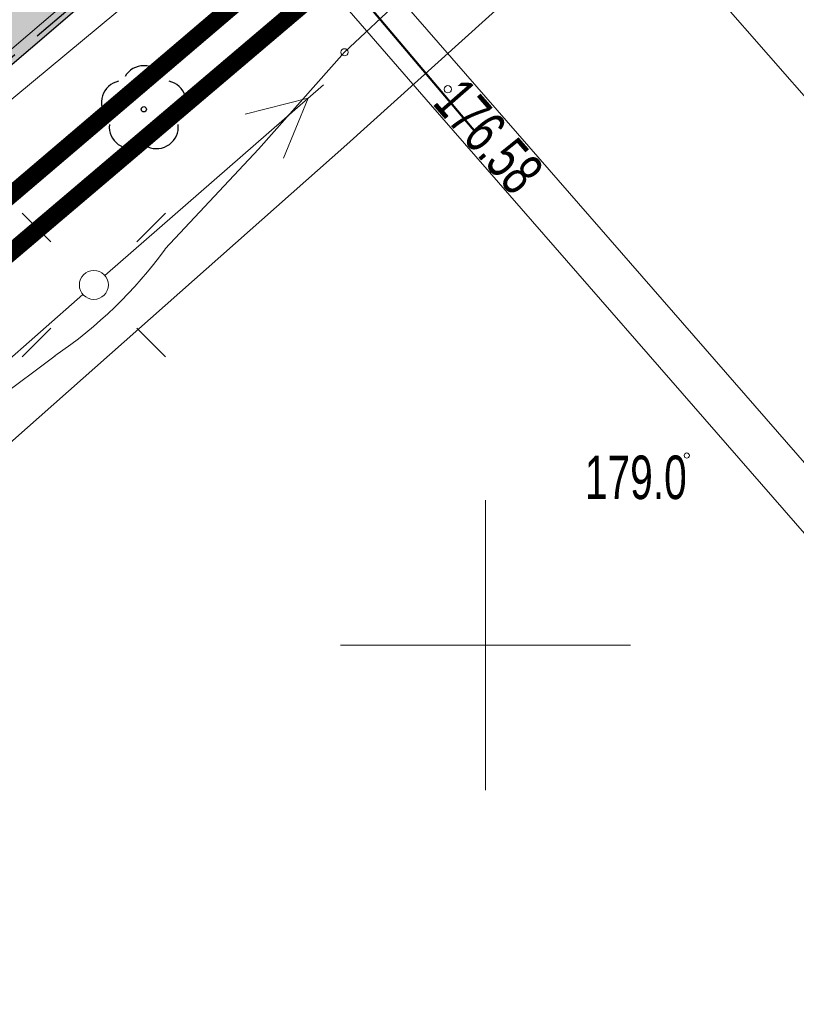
# Model space of a CAD drawing. Header units: metres. Extents: x 7429064 to 7431133, y 5709479 to 5714472.
# Tile 88 of 140: x 7429692 to 7429705, y 5709994 to 5710011. Entities that reach past the tile are written whole.
import ezdxf
from ezdxf.enums import TextEntityAlignment as Align

# ---------------------------------------------------------------- set-up
doc = ezdxf.new("R2010")
doc.units = ezdxf.units.M
for name, pattern in [('1', [0]), ('2_KTCR02', [1.5, 1, -0.5]), ('3_KTCR02', [1.5, 1, -0.5]), ('4_SUPE_01', [0]), ('4_SUPT_01', [0]), ('4_SUPW_01', [0]), ('7_1', [0]), ('7_SUPE_01', [0]), ('7_SUPT_01', [0]), ('7_SUPW_01', [0]), ('HIDDEN', [0.375, 0.25, -0.125])]:
    doc.linetypes.add(name, pattern=pattern)
doc.layers.add('_1_Mapa', color=7, linetype='Continuous')
doc.layers.add('_Brudnopis', color=22, linetype='Continuous', lineweight=50, plot=False)
for name, color, linetype, lineweight in [('_D_7_PAS DROGOWY-LINIA ROZGR TEREN INW', 222, 'HIDDEN', 50), ('_D_7_TEREN NIEZBEDNY DLA OB_BUD', 252, 'HIDDEN', 50), ('KRZYZE_L_0', 252, '1', 18), ('KTCR_L_1', 252, '2_KTCR02', 30), ('OBOP_T_1', 82, 'Continuous', 30), ('RTPW_T_0', 252, 'Continuous', 15), ('SUPE_L_3', 252, '4_SUPE_01', 18), ('SUPT_L_0', 252, '4_SUPT_01', 18), ('SUPW_L_0', 252, '4_SUPW_01', 18), ('SUSM_T_0', 252, 'Continuous', 18), ('SUSM_T_3', 252, 'Continuous', 18), ('SUTE_T_0', 252, 'Continuous', 18), ('SUTW_T_0', 252, 'Continuous', 18)]:
    doc.layers.add(name, color=color, linetype=linetype, lineweight=lineweight)
doc.layers.add('D_1_LINIA_OBRZEŻE_BET_6x30cm - III', color=24, linetype='Continuous', lineweight=30, transparency=0.3)
doc.layers.add('D_2_HECZ_CHODNIK_KOSTKA', color=7, linetype='Continuous', lineweight=0, true_color=0xf7f588, transparency=0.35)
doc.layers.add('DZIALKA_L_0', color=7, linetype='1', lineweight=40, true_color=0x008000)

# ---------------------------------------------------------------- blocks, each defined once
blk = doc.blocks.new('3_OBOP02_01')
at = {"linetype": 'Continuous'}
blk.add_circle((0, 0), 0.045, dxfattribs=at)
for centre, start, end in [((0, 0.375), 30.1401, 149.8599), ((-0.357, 0.116), 102.1445, 221.86), ((0.357, 0.116), 318.14, 77.8555), ((-0.22, -0.303), 174.1482, 293.8542), ((0.22, -0.303), 246.1458, 5.8518)]:
    blk.add_arc(centre, 0.375, start, end, dxfattribs=at)
blk = doc.blocks.new('3_RTPW01')
at = {"linetype": 'Continuous'}
blk.add_circle((0, 0), 0.045, dxfattribs=at)
blk = doc.blocks.new('7_SUSM04_01')
at = {"linetype": 'Continuous'}
blk.add_circle((0, 0), 0.25, dxfattribs=at)
blk = doc.blocks.new('7_SUSM01_01')
at = {"linetype": 'Continuous'}
for p, q in [((-0.742, 0.742), (-1.237, 1.237)), ((0.742, 0.742), (1.237, 1.237)), ((-0.742, -0.742), (-1.237, -1.237)), ((0.742, -0.742), (1.237, -1.237))]:
    blk.add_line(p, q, dxfattribs=at)
blk = doc.blocks.new('7_SUPS01_03')
at = {"linetype": 'Continuous'}
blk.add_circle((0, 0), 0.0625, dxfattribs=at)
blk = doc.blocks.new('7_SUPS01_08')
at = {"linetype": 'Continuous'}
blk.add_circle((0, 0), 0.0625, dxfattribs=at)
blk = doc.blocks.new('X-ref_MDCP_Szara')
at = {"layer": 'DZIALKA_L_0', "linetype": '1'}
blk.add_line((7429668.8, 5709988.15), (7429832.91, 5710127.96), dxfattribs=at)
at = {"layer": 'KRZYZE_L_0', "linetype": '1'}
for p, q in [((7429700, 5709997.5), (7429700, 5710002.5)), ((7429697.5, 5710000), (7429702.5, 5710000))]:
    blk.add_line(p, q, dxfattribs=at)
at = {"layer": 'KTCR_L_1', "linetype": '3_KTCR02'}
blk.add_line((7429693.03, 5710011.15), (7429670.48, 5709991.88), dxfattribs=at)
at = {"layer": 'SUPE_L_3', "linetype": '7_SUPE_01'}
for p, q in [((7429697.57, 5710010.22), (7429700.16, 5710012.66)), ((7429696.09, 5710008.55), (7429697.57, 5710010.22)), ((7429693.438, 5710006.374), (7429697.206, 5710009.662)), ((7429695.86, 5710009.151), (7429696.942, 5710009.431)), ((7429696.517, 5710008.397), (7429696.942, 5710009.431)), ((7429694.48, 5710006.83), (7429696.09, 5710008.55)), ((7429689.303, 5710002.748), (7429693.062, 5710006.045)), ((7429689.5, 5710002.68), (7429692.58, 5710004.99))]:
    blk.add_line(p, q, dxfattribs=at)
blk.add_arc((7429688.274, 5710011.337), 7.67, 304.1524, 324.0094, dxfattribs=at)
at = {"layer": 'SUPT_L_0', "linetype": '7_SUPT_01'}
for p, q in [((7429679.55, 5709999.21), (7429709.97, 5710024.48)), ((7429697.61, 5710008.63), (7429706.58, 5710016.73)), ((7429691.22, 5710002.97), (7429697.61, 5710008.63))]:
    blk.add_line(p, q, dxfattribs=at)
at = {"layer": 'SUPW_L_0', "linetype": '7_SUPW_01'}
blk.add_line((7429659.872, 5709982.877), (7429732.87, 5710045.46), dxfattribs=at)
at = {"layer": 'SUPW_L_0', "linetype": '7_1'}
for p, q in [((7429659.872, 5709982.877), (7429732.87, 5710045.46)), ((7429722.25, 5709990.244), (7429692.691, 5710024.159)), ((7429695.105, 5710015.106), (7429699.654, 5710009.846)), ((7429699.05, 5710009.321), (7429694.5, 5710014.582)), ((7429699.654, 5710009.846), (7429719.14, 5709987.498)), ((7429718.54, 5709986.968), (7429699.05, 5710009.321))]:
    blk.add_line(p, q, dxfattribs=at)
at = {"layer": 'OBOP_T_1'}
blk.add_blockref('3_OBOP02_01', (7429694.111, 5710009.238), dxfattribs=at)
at = {"layer": 'RTPW_T_0'}
blk.add_blockref('3_RTPW01', (7429703.47, 5710003.27), dxfattribs=at)
at = {"layer": 'SUSM_T_0'}
blk.add_blockref('7_SUSM01_01', (7429693.25, 5710006.21), dxfattribs=at)
at = {"layer": 'SUSM_T_3', "rotation": 172.1400045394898}
blk.add_blockref('7_SUSM04_01', (7429693.25, 5710006.21), dxfattribs=at)
at = {"layer": 'SUTE_T_0'}
blk.add_blockref('7_SUPS01_03', (7429697.57, 5710010.22), dxfattribs=at)
at = {"layer": 'SUTW_T_0'}
blk.add_blockref('7_SUPS01_08', (7429699.352, 5710009.583), dxfattribs=at)
at = {"layer": 'RTPW_T_0', "width": 0.7}
blk.add_text('179.0', height=0.75, dxfattribs=at).set_placement((7429703.47, 5710003.27), align=Align.TOP_RIGHT)
at = {"layer": 'SUTW_T_0', "width": 0.7}
blk.add_text('176.58', height=0.75, rotation=311.0679, dxfattribs=at).set_placement((7429699.352, 5710009.583), align=Align.MIDDLE_LEFT)

msp = doc.modelspace()

# ---------------------------------------------------------------- hatches: boundary and pattern name
at = {"layer": 'D_2_HECZ_CHODNIK_KOSTKA', "transparency": 33554585}
h = msp.add_hatch(color=256, dxfattribs=at)
h.dxf.hatch_style = 1
h.paths.add_polyline_path([(7429638.934, 5709954.087), (7429640.777, 5709951.999), (7429638.441, 5709949.938), (7429636.626, 5709951.994)], flags=16)
edge = h.paths.add_edge_path(flags=16)
edge.add_arc((7429654.582, 5709963.368), 1.5, 0, 360)
h.paths.add_polyline_path([(7429662.693, 5709978.696), (7429660.193, 5709981.617), (7429660.302, 5709983.027), (7429663.87, 5709986.081), (7429664.797, 5709985.745), (7429665.85, 5709979.514), (7429664.189, 5709978.469)], flags=16)
edge = h.paths.add_edge_path(flags=16)
edge.add_arc((7429638.601, 5709947.846), 0.045, 131.8272, 219.3849)
edge.add_line((7429638.566, 5709947.817), (7429636.832, 5709946.394))
edge.add_line((7429636.832, 5709946.394), (7429635.391, 5709947.983))
edge.add_line((7429635.391, 5709947.983), (7429637.179, 5709949.435))
edge.add_line((7429637.179, 5709949.435), (7429638.571, 5709947.879))
edge = h.paths.add_edge_path(flags=16)
edge.add_arc((7429645.82, 5709955.199), 1.5, 0, 180)
edge.add_arc((7429645.82, 5709955.199), 1.5, 180, 360)
edge = h.paths.add_edge_path()
edge.add_line((7429712.034, 5710029.935), (7429658.242, 5709983.896))
edge.add_arc((7429659.833, 5709982.472), 2.136, 138.1636, 217.4167)
edge.add_line((7429658.137, 5709981.174), (7429662.461, 5709976.122))
edge.add_line((7429662.461, 5709976.122), (7429648.558, 5709964.222))
edge.add_line((7429648.558, 5709964.222), (7429646.835, 5709966.236))
edge.add_line((7429646.835, 5709966.236), (7429635.022, 5709956.126))
edge.add_arc((7429638.273, 5709952.327), 5, 130.559, 179.1421)
edge.add_line((7429633.274, 5709952.402), (7429636.193, 5709940.012))
edge.add_line((7429636.193, 5709940.012), (7429636.937, 5709940.297))
edge.add_line((7429636.937, 5709940.297), (7429638.161, 5709941.514))
edge.add_line((7429638.161, 5709941.514), (7429636.84, 5709943.07))
edge.add_line((7429636.84, 5709943.07), (7429641.44, 5709947.06))
edge.add_line((7429641.44, 5709947.06), (7429642.8, 5709945.53))
edge.add_line((7429642.8, 5709945.53), (7429644.87, 5709947.34))
edge.add_line((7429644.87, 5709947.34), (7429643.5, 5709948.96))
edge.add_line((7429643.5, 5709948.96), (7429652.14, 5709956.36))
edge.add_line((7429652.14, 5709956.36), (7429658.31, 5709961.76))
edge.add_line((7429658.31, 5709961.76), (7429659.652, 5709960.219))
edge.add_line((7429659.652, 5709960.219), (7429660.67, 5709961.16))
edge.add_line((7429660.67, 5709961.16), (7429659.38, 5709962.66))
edge.add_line((7429659.38, 5709962.66), (7429662.38, 5709965.27))
edge.add_line((7429662.38, 5709965.27), (7429663.721, 5709963.735))
edge.add_line((7429663.721, 5709963.735), (7429664.65, 5709964.56))
edge.add_line((7429664.65, 5709964.56), (7429661.84, 5709967.78))
edge.add_line((7429661.84, 5709967.78), (7429666.72, 5709971.95))
edge.add_line((7429666.72, 5709971.95), (7429664.152, 5709974.98))
edge.add_line((7429664.152, 5709974.98), (7429668.661, 5709978.913))
edge.add_line((7429668.661, 5709978.913), (7429667.19, 5709980.588))
edge.add_line((7429667.19, 5709980.588), (7429666.126, 5709986.882))
edge.add_line((7429666.126, 5709986.882), (7429666.719, 5709988.519))
edge.add_line((7429666.719, 5709988.519), (7429714.477, 5710029.393))
edge.add_line((7429714.477, 5710029.393), (7429714.151, 5710029.773))
edge.add_line((7429714.151, 5710029.773), (7429712.034, 5710029.935))
edge = h.paths.add_edge_path()
edge.add_line((7429827.678, 5710127.816), (7429718.119, 5710035.128))
edge.add_line((7429718.119, 5710035.128), (7429717.952, 5710033.022))
edge.add_line((7429717.952, 5710033.022), (7429718.278, 5710032.643))
edge.add_line((7429718.278, 5710032.643), (7429831.149, 5710128.133))
edge.add_arc((7429829.636, 5710125.542), 3, 59.7039, 130.7355)

# ---------------------------------------------------------------- linework, layer by layer
at = {"layer": '_Brudnopis', "flags": 128}
msp.add_lwpolyline([(7429699.836, 5710008.84), (7429685.504, 5710025.781)], dxfattribs=at)
at = {"layer": '_D_7_PAS DROGOWY-LINIA ROZGR TEREN INW', "ltscale": 10, "const_width": 0.3, "flags": 128}
msp.add_lwpolyline([(7429668.8, 5709988.15), (7429832.91, 5710127.96)], dxfattribs=at)
at = {"layer": '_D_7_TEREN NIEZBEDNY DLA OB_BUD', "ltscale": 10, "const_width": 0.3, "flags": 128}
msp.add_lwpolyline([(7429838.642, 5710133.498), (7429838.163, 5710130.983), (7429669.785, 5709988.07), (7429674.221, 5709982.833), (7429665.132, 5709974.906), (7429667.705, 5709971.871), (7429662.832, 5709967.707), (7429665.637, 5709964.494), (7429637.109, 5709939.516), (7429616.438, 5709933.991), (7429410.711, 5709758.425), (7429398.46, 5709756.965), (7429363.725, 5709727.377), (7429364.497, 5709726.485), (7429330.157, 5709696.304), (7429317.553, 5709687.475), (7429303.139, 5709679.24), (7429296.402, 5709677.454), (7429295.854, 5709678.755), (7429285.213, 5709675.171), (7429285.468, 5709665.629), (7429278.469, 5709665.47), (7429278.347, 5709670.061), (7429254.481, 5709660.887), (7429229.937, 5709651.368), (7429224.487, 5709665.833), (7429244.657, 5709675.131), (7429249.847, 5709679.192), (7429269.079, 5709686.95), (7429282.549, 5709692.752), (7429296.468, 5709699.803), (7429307.464, 5709706.348), (7429318.986, 5709714.248), (7429330.313, 5709723.204), (7429495.004, 5709862.943), (7429615.273, 5709965.877), (7429632.42, 5709989.108), (7429648.373, 5710002.762), (7429661.377, 5710006.8), (7429669.911, 5710012.64), (7429707.476, 5710044.593), (7429834.508, 5710152.316), (7429838.121, 5710158.939), (7429844.755, 5710193.28), (7429843.741, 5710206.48), (7429852.314, 5710203.598), (7429849.368, 5710188.375), (7429850.227, 5710185.684), (7429848.746, 5710185.163), (7429846.827, 5710175.247), (7429842.58, 5710153.283), (7429856.534, 5710164.104), (7429864.199, 5710154.59)], close=True, dxfattribs=at)
at = {"layer": 'D_1_LINIA_OBRZEŻE_BET_6x30cm - III', "flags": 128}
msp.add_lwpolyline([(7429668.661, 5709978.913), (7429667.19, 5709980.588), (7429666.126, 5709986.882), (7429666.719, 5709988.519), (7429714.477, 5710029.393)], dxfattribs=at)

# ---------------------------------------------------------------- block references
at = {"layer": '_1_Mapa'}
msp.add_blockref('X-ref_MDCP_Szara', (0, 0), dxfattribs=at)

doc.saveas('drawing.dxf')
